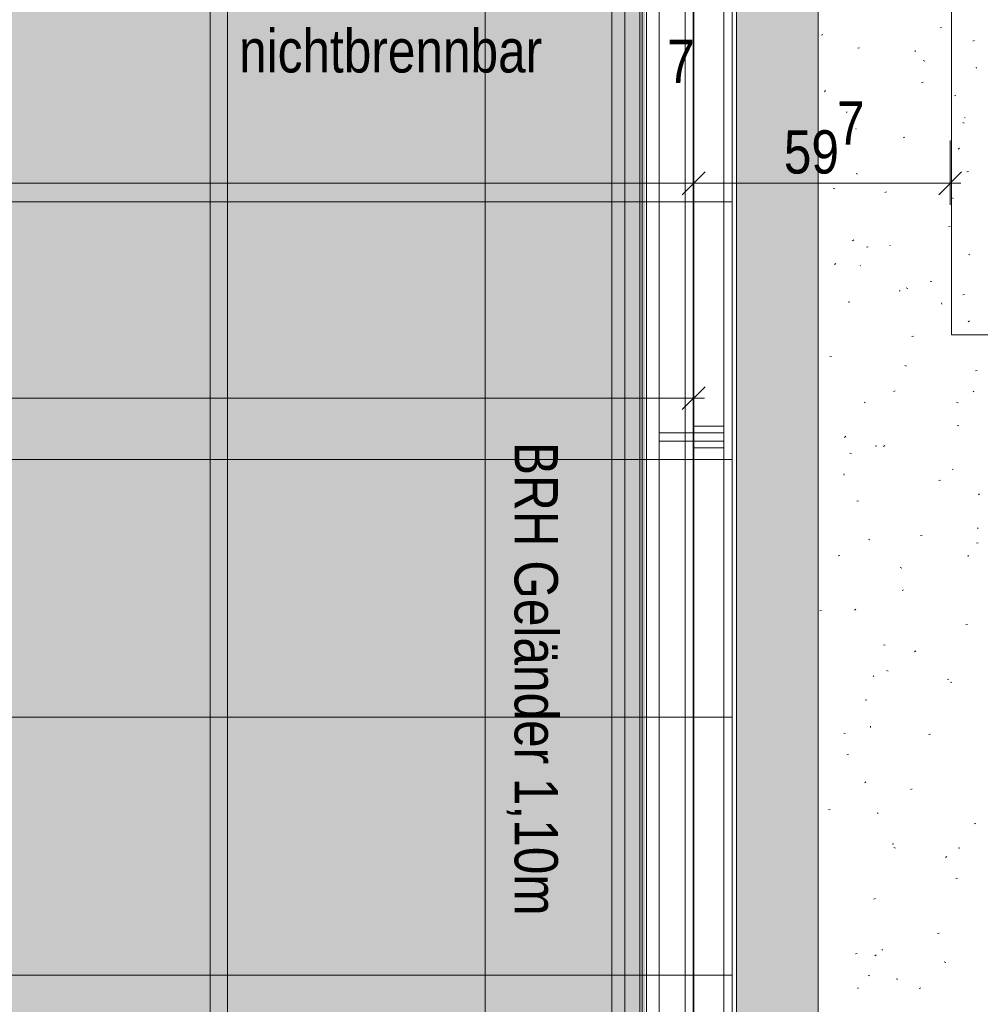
# Model space of a CAD drawing. Extents: x -743 to 300, y 62 to 1112.
# Tile 79 of 179: x -640 to -596, y 680 to 726. Entities that reach past the tile are written whole.
import ezdxf
from ezdxf.lldxf.tags import DXFTag

# ---------------------------------------------------------------- set-up
doc = ezdxf.new("R2010")
doc.units = 0
doc.layers.get('0').update_dxf_attribs({"lineweight": 13})
for name, color, linetype, lineweight, true_color in [('00_E_ST_Handlaufleuchte–Handlauf-Position', 7, 'Continuous', 5, 0x0000b2), ('30 -34 Innenwände- 6 Elemente', 7, 'Continuous', 9, 0xff6633), ('30 -36 Dächer- 1 Konstruktion', 7, 'Continuous', 35, 0x6666cc), ('30 -36 Dächer- 3 Dachbeläge', 7, 'Continuous', 15, 0x9999ff), ('30 -36 Dächer- 4 Dachbekleidungen', 7, 'Continuous', 9, 0xccccff), ('60- 61 allgemeine Ausstattung- 4 Terrassen', 9, 'Continuous', 9, 0x808080), ('70 -72 Beschriftung- 1 Beschriftung allgemein', 7, 'Continuous', 9, 0xff6633), ('70 -76 Bemaßung- 2 Allgemein', 9, 'Continuous', 5, 0x808080), ('iwb_Layout BA_Markierung', 7, 'Continuous', 9, 0xbadcdc)]:
    doc.layers.add(name, color=color, linetype=linetype, lineweight=lineweight, true_color=true_color)
doc.layers.add('70 -71 Achsen- 1 Gebäudeachsen', color=7, linetype='STRICHPUNKT2-A06CPV7LL0', lineweight=18)
doc.styles.get("Standard").update_dxf_attribs({"font": 'ARIALN.TTF'})
tags = doc.linetypes.add('STRICHPUNKT2-A06CPV7LL0', pattern=[12.7, 6.35, -3.175, 0, -3.175]).pattern_tags.tags
tags[10:11] = [DXFTag(74, 4), DXFTag(75, 0), DXFTag(340, '0'), DXFTag(46, 0.0), DXFTag(50, 0.0), DXFTag(44, 0.0), DXFTag(45, 0.0)]
tags[8:9] = [DXFTag(74, 4), DXFTag(75, 0), DXFTag(340, '0'), DXFTag(46, 0.0), DXFTag(50, 0.0), DXFTag(44, 0.0), DXFTag(45, 0.0)]
tags[6:7] = [DXFTag(74, 4), DXFTag(75, 0), DXFTag(340, '0'), DXFTag(46, 0.0), DXFTag(50, 0.0), DXFTag(44, 0.0), DXFTag(45, 0.0)]
tags[4:5] = [DXFTag(74, 4), DXFTag(75, 0), DXFTag(340, '0'), DXFTag(46, 0.0), DXFTag(50, 0.0), DXFTag(44, 0.0), DXFTag(45, 0.0)]

# ---------------------------------------------------------------- blocks, each defined once
blk = doc.blocks.new('Polygon-A06CPV78L0')
at = {"color": 0, "linetype": 'ByBlock', "lineweight": -2, "ltscale": 0.13}
blk.add_solid([(-611.222, 86.203), (-682.362, 86.014), (-611.055, 1083.814), (-682.362, 1083.814)], dxfattribs=at)
blk = doc.blocks.new('Referenz-A06CPV7ML0')
at = {"layer": '30 -34 Innenwände- 6 Elemente', "color": 0, "linetype": 'Continuous', "ltscale": 0.13}
for p, q in [((-612.652, 762.972), (-612.652, 380.912)), ((-612.052, 380.312), (-612.052, 762.972)), ((-611.052, 762.972), (-611.052, 379.312)), ((-608.852, 377.112), (-608.852, 762.972))]:
    blk.add_line(p, q, dxfattribs=at)
at = {"layer": '30 -36 Dächer- 1 Konstruktion', "color": 0, "linetype": 'Continuous', "ltscale": 0.35}
blk.add_line((-608.852, 770.912), (-608.852, 380.912), dxfattribs=at)
at = {"layer": '30 -36 Dächer- 1 Konstruktion', "color": 0, "lineweight": 25}
for p, q in [((-608.852, 770.912), (-608.852, 380.912)), ((-608.852, 380.912), (-608.852, 770.912)), ((-608.852, 770.912), (-608.852, 380.912))]:
    blk.add_line(p, q, dxfattribs=at)
at = {"layer": '30 -36 Dächer- 1 Konstruktion', "color": 0, "lineweight": 5}
for p, q in [((-608.852, 770.912), (-608.852, 380.912)), ((-608.852, 380.912), (-608.852, 770.912)), ((-608.852, 770.912), (-608.852, 380.912))]:
    blk.add_line(p, q, dxfattribs=at)
at = {"layer": '30 -36 Dächer- 1 Konstruktion', "color": 0, "lineweight": -2}
for p, q in [((-608.852, 770.912), (-608.852, 380.912)), ((-608.852, 380.912), (-608.852, 770.912)), ((-608.852, 770.912), (-608.852, 380.912))]:
    blk.add_line(p, q, dxfattribs=at)
at = {"layer": '30 -36 Dächer- 1 Konstruktion', "color": 0}
blk.add_line((-608.852, 770.912), (-608.852, 380.912), dxfattribs=at)
at = {"layer": '30 -36 Dächer- 3 Dachbeläge', "color": 0, "linetype": 'Continuous', "ltscale": 0.15}
for p, q in [((-606.852, 766.512), (-606.852, 379.512)), ((-603.052, 223.712), (-603.052, 764.112)), ((-631.352, 379.512), (-631.352, 762.972)), ((-611.352, 762.972), (-611.352, 379.512))]:
    blk.add_line(p, q, dxfattribs=at)
at = {"layer": '30 -36 Dächer- 3 Dachbeläge', "color": 0, "lineweight": 9}
for p, q in [((-603.052, 376.512), (-603.052, 764.112)), ((-597.384, 725.213), (-597.308, 725.232)), ((-602.841, 724.907), (-602.906, 724.862)), ((-601.204, 724.261), (-601.128, 724.28)), ((-595.861, 724.595), (-595.785, 724.614)), ((-598.537, 724.087), (-598.545, 724.157)), ((-598.162, 723.683), (-598.087, 723.659)), ((-595.705, 723.373), (-595.691, 723.34)), ((-598.239, 722.659), (-598.163, 722.678)), ((-602.711, 722.29), (-602.768, 722.237)), ((-596.717, 722.041), (-596.64, 722.06)), ((-602.06, 721.707), (-601.983, 721.726)), ((-601.747, 721.281), (-601.711, 721.279)), ((-596.218, 721.013), (-596.244, 721.043)), ((-596.327, 720.805), (-596.254, 720.776)), ((-601.283, 720.494), (-601.309, 720.523)), ((-599.095, 720.105), (-599.018, 720.124)), ((-596.482, 719.615), (-596.539, 719.561)), ((-602.915, 719.152), (-602.838, 719.172)), ((-601.29, 718.43), (-601.217, 718.401)), ((-596.13, 718.503), (-596.054, 718.522)), ((-602.355, 717.736), (-602.28, 717.713)), ((-599.95, 717.551), (-599.874, 717.57)), ((-596.831, 717.293), (-596.756, 717.27)), ((-596.985, 715.949), (-596.909, 715.968)), ((-601.396, 715.34), (-601.46, 715.295)), ((-599.722, 715.093), (-599.709, 715.06)), ((-600.805, 714.997), (-600.729, 715.016)), ((-596.014, 714.642), (-596.041, 714.672)), ((-602.24, 714.245), (-602.298, 714.191)), ((-601.079, 714.123), (-601.106, 714.152)), ((-597.84, 713.395), (-597.764, 713.414)), ((-599.279, 712.969), (-599.244, 712.967)), ((-598.952, 713.105), (-598.879, 713.076)), ((-596.318, 712.778), (-596.241, 712.797)), ((-601.661, 712.443), (-601.584, 712.462)), ((-597.303, 712.341), (-597.31, 712.411)), ((-596.011, 711.569), (-596.069, 711.516)), ((-598.696, 710.841), (-598.619, 710.86)), ((-602.516, 709.889), (-602.439, 709.908)), ((-599.019, 709.487), (-598.943, 709.464)), ((-595.731, 709.24), (-595.655, 709.259)), ((-599.551, 708.287), (-599.475, 708.306)), ((-595.81, 708.271), (-595.837, 708.301)), ((-600.875, 707.752), (-600.902, 707.781)), ((-596.614, 707.781), (-596.541, 707.751)), ((-596.586, 706.686), (-596.51, 706.705)), ((-601.77, 706.199), (-601.827, 706.146)), ((-600.406, 705.733), (-600.33, 705.752)), ((-599.95, 705.773), (-600.015, 705.727)), ((-601.577, 705.406), (-601.504, 705.376)), ((-596.812, 704.658), (-596.776, 704.655)), ((-601.851, 704.379), (-601.859, 704.449)), ((-597.441, 704.131), (-597.365, 704.151)), ((-601.262, 703.179), (-601.185, 703.198)), ((-595.541, 703.524), (-595.598, 703.47)), ((-595.607, 701.9), (-595.633, 701.93)), ((-600.672, 701.381), (-600.698, 701.41)), ((-598.297, 701.577), (-598.22, 701.596)), ((-595.682, 701.238), (-595.607, 701.215)), ((-602.117, 700.625), (-602.04, 700.644)), ((-596.068, 700.594), (-596.076, 700.665)), ((-599.24, 700.081), (-599.167, 700.052)), ((-599.152, 699.023), (-599.076, 699.042)), ((-601.299, 698.154), (-601.357, 698.1)), ((-602.972, 698.071), (-602.896, 698.09)), ((-596.187, 697.422), (-596.111, 697.441)), ((-600.007, 696.469), (-599.931, 696.488)), ((-598.505, 696.205), (-598.569, 696.16)), ((-600.468, 695.01), (-600.494, 695.039)), ((-599.875, 695.291), (-599.8, 695.268)), ((-597.042, 694.868), (-596.966, 694.887)), ((-596.902, 694.756), (-596.829, 694.727)), ((-600.862, 693.915), (-600.786, 693.934)), ((-600.617, 692.633), (-600.624, 692.703)), ((-601.865, 692.381), (-601.792, 692.352)), ((-597.898, 692.314), (-597.821, 692.333)), ((-601.718, 691.361), (-601.641, 691.38)), ((-600.829, 690.109), (-600.886, 690.055)), ((-598.753, 689.76), (-598.677, 689.779)), ((-602.573, 688.807), (-602.497, 688.826)), ((-600.264, 688.639), (-600.29, 688.668)), ((-595.788, 688.158), (-595.712, 688.177)), ((-599.608, 687.206), (-599.532, 687.225)), ((-599.527, 687.057), (-599.454, 687.027)), ((-597.06, 686.638), (-597.124, 686.593)), ((-596.538, 687.043), (-596.463, 687.02)), ((-596.643, 685.604), (-596.567, 685.623)), ((-600.463, 684.652), (-600.387, 684.671)), ((-597.499, 683.05), (-597.422, 683.069)), ((-601.319, 682.098), (-601.242, 682.117)), ((-600.358, 682.063), (-600.416, 682.009)), ((-600.06, 682.268), (-600.087, 682.297)), ((-597.19, 681.732), (-597.117, 681.703)), ((-600.732, 681.096), (-600.656, 681.073)), ((-599.382, 680.886), (-599.39, 680.957)), ((-601.22, 680.502), (-601.185, 680.499)), ((-598.354, 680.496), (-598.278, 680.515))]:
    blk.add_line(p, q, dxfattribs=at)
at = {"layer": '30 -36 Dächer- 3 Dachbeläge', "color": 0, "linetype": 'Continuous', "lineweight": 9, "ltscale": 0.13}
for p, q in [((-596.852, 762.912), (-596.852, 710.912)), ((-596.852, 710.912), (-544.852, 710.912))]:
    blk.add_line(p, q, dxfattribs=at)
at = {"layer": '30 -36 Dächer- 3 Dachbeläge', "color": 0, "lineweight": 0}
for points in [[(-606.852, 379.512), (-606.852, 766.512), (-606.252, 376.512)], [(-606.252, 376.512), (-606.852, 766.512), (-606.252, 766.512)], [(-606.252, 376.512), (-606.252, 766.512), (-603.052, 223.712)], [(-603.052, 223.712), (-606.252, 766.512), (-603.052, 764.112)]]:
    blk.add_solid(points, dxfattribs=at)
at = {"layer": '30 -36 Dächer- 4 Dachbekleidungen', "color": 0, "linetype": 'Continuous', "ltscale": 0.13}
for p, q in [((-611.252, 379.812), (-611.252, 766.512)), ((-610.452, 766.512), (-610.452, 379.812)), ((-609.252, 766.512), (-609.252, 378.612)), ((-607.452, 376.812), (-607.452, 766.512)), ((-608.852, 706.362), (-610.452, 706.362)), ((-610.452, 706.362), (-610.452, 705.962)), ((-608.852, 706.362), (-608.852, 706.662)), ((-608.852, 706.662), (-607.452, 706.662)), ((-608.852, 706.362), (-607.452, 706.362)), ((-608.852, 705.962), (-608.852, 706.362)), ((-607.452, 706.662), (-607.452, 706.362)), ((-607.452, 706.362), (-607.452, 705.962)), ((-610.452, 705.962), (-608.852, 705.962)), ((-607.452, 705.962), (-608.852, 705.962)), ((-608.852, 705.962), (-608.852, 705.662)), ((-607.452, 705.662), (-607.452, 705.962)), ((-608.852, 705.662), (-607.452, 705.662))]:
    blk.add_line(p, q, dxfattribs=at)
at = {"layer": '60- 61 allgemeine Ausstattung- 4 Terrassen', "color": 0}
for p, q in [((-630.552, 379.712), (-630.552, 766.512)), ((-618.552, 379.712), (-618.552, 766.512)), ((-607.052, 766.512), (-607.052, 379.712)), ((-682.489, 717.112), (-607.052, 717.112)), ((-682.489, 705.112), (-607.052, 705.112)), ((-682.489, 693.112), (-607.052, 693.112)), ((-682.489, 681.112), (-607.052, 681.112))]:
    blk.add_line(p, q, dxfattribs=at)
at = {"layer": '70 -71 Achsen- 1 Gebäudeachsen', "color": 0, "linetype": 'STRICHPUNKT2-A06CPV7LL0', "ltscale": 0.18}
blk.add_line((-608.852, 1084.852), (-608.852, 85.412), dxfattribs=at)
at = {"layer": '70 -76 Bemaßung- 2 Allgemein', "color": 0, "linetype": 'Continuous', "ltscale": 0.13}
for p, q in [((-608.852, 719.972), (-608.852, 716.972)), ((-608.852, 719.972), (-608.852, 716.972)), ((-596.912, 719.972), (-596.912, 716.972)), ((-608.321, 718.503), (-609.382, 717.442)), ((-609.382, 717.442), (-608.321, 718.503)), ((-596.381, 718.503), (-597.442, 717.442)), ((-609.912, 717.972), (-682.489, 717.972)), ((-608.352, 717.972), (-609.912, 717.972)), ((-609.352, 717.972), (-607.791, 717.972)), ((-597.972, 717.972), (-607.791, 717.972)), ((-596.412, 717.972), (-597.972, 717.972)), ((-608.852, 709.972), (-608.852, 706.972)), ((-608.321, 708.503), (-609.382, 707.442)), ((-609.912, 707.972), (-682.489, 707.972)), ((-608.352, 707.972), (-609.912, 707.972))]:
    blk.add_line(p, q, dxfattribs=at)
at = {"layer": '70 -72 Beschriftung- 1 Beschriftung allgemein', "color": 0, "linetype": 'Continuous', "ltscale": 0.13, "insert": (-630.009, 725.145), "char_height": 2.01377, "attachment_point": 1}
blk.add_mtext('{\\fArial Narrow;nichtbrennbar}', dxfattribs=at)
at = {"layer": '70 -72 Beschriftung- 1 Beschriftung allgemein', "color": 0, "linetype": 'Continuous', "ltscale": 0.13, "insert": (-615.172, 705.931), "char_height": 2.01377, "attachment_point": 1, "rotation": 270}
blk.add_mtext('{\\fArial Narrow;BRH Geländer 1,10m}', dxfattribs=at)
at = {"layer": '70 -76 Bemaßung- 2 Allgemein', "color": 0, "linetype": 'Continuous', "ltscale": 0.13, "char_height": 2.01377, "attachment_point": 1}
for s, insert in [('{\\fArial Narrow;7}', (-610.087, 724.658)), ('{\\fArial Narrow;7}', (-602.18, 721.784)), ('{\\fArial Narrow;59}', (-604.653, 720.442))]:
    blk.add_mtext(s, dxfattribs=dict(at, insert=insert))
blk = doc.blocks.new('Polygon-A06CPV92L0')
at = {"color": 0, "linetype": 'ByBlock', "lineweight": -2, "ltscale": 0.13}
blk.add_solid([(-612.052, 381.112), (-612.852, 381.112), (-612.052, 762.972), (-612.852, 762.972)], dxfattribs=at)

msp = doc.modelspace()

# ---------------------------------------------------------------- block references
at = {"color": 8, "lineweight": 13, "ltscale": 0.13, "true_color": 0x808080}
msp.add_blockref('Referenz-A06CPV7ML0', (0, 0), dxfattribs=at)
at = {"layer": '00_E_ST_Handlaufleuchte–Handlauf-Position', "ltscale": 0.13}
msp.add_blockref('Polygon-A06CPV92L0', (0, 0), dxfattribs=at)
at = {"layer": 'iwb_Layout BA_Markierung', "ltscale": 0.13}
msp.add_blockref('Polygon-A06CPV78L0', (0, 0), dxfattribs=at)

doc.saveas('drawing.dxf')
